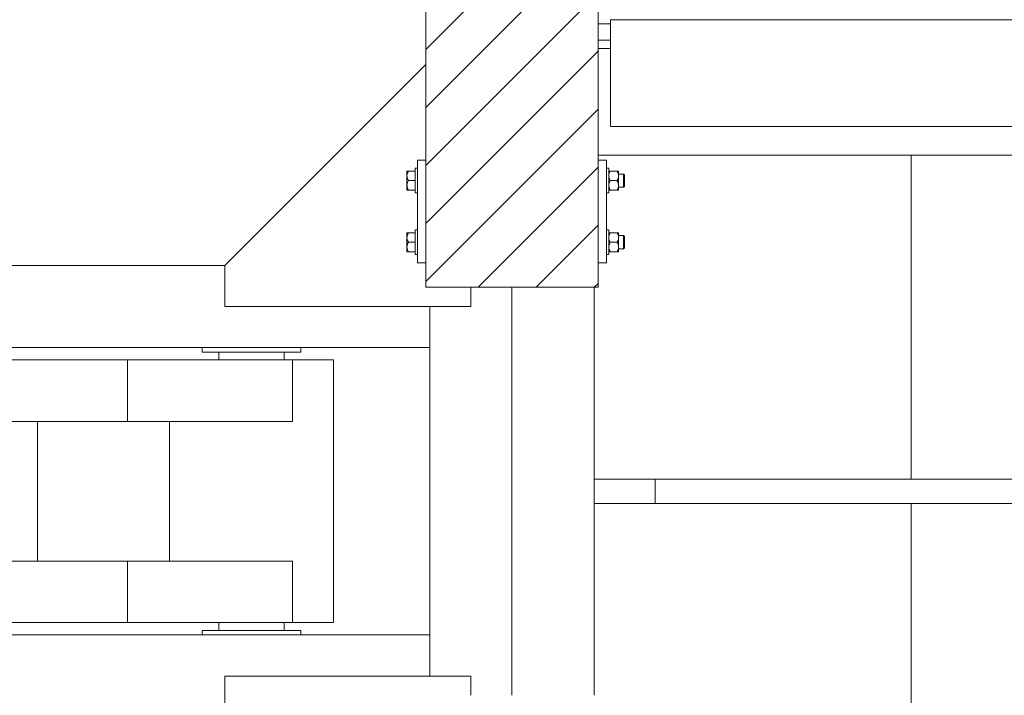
# Model space of a CAD drawing. Header units: millimetres. Extents: x -1413 to 6997, y -739331 to -733391.
# Tile 36 of 47: x 5525 to 5765, y -735552 to -735387. Entities that reach past the tile are written whole.
import ezdxf

# ---------------------------------------------------------------- set-up
doc = ezdxf.new("R2010")
doc.units = ezdxf.units.MM
doc.header["$MEASUREMENT"] = 0
for name, color, linetype, lineweight in [('Side Cradle Blocks', 7, 'Continuous', 0), ('Side Cradle Hydraulic Arm Support', 7, 'Continuous', 0), ('Side Cradle Stbd', 7, 'Continuous', 0), ('Side Cradle Tower Rail Frame', 7, 'Continuous', 0), ('Side Slip Cradle Stbd', 7, 'Continuous', 0)]:
    doc.layers.add(name, color=color, linetype=linetype, lineweight=lineweight)

# ---------------------------------------------------------------- blocks, each defined once
blk = doc.blocks.new('*U103')
at = {"layer": 'Side Cradle Hydraulic Arm Support', "color": 7, "linetype": 'Continuous', "lineweight": 0}
for p, q in [((-174.9890305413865, -1059.440342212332), (-174.9890305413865, 1359.465325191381)), ((175.0109694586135, 1359.465325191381), (175.0109694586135, -1059.440342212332)), ((-174.9889944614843, 1201.965289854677), (-170.1643245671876, 1201.965324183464)), ((170.1862635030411, 1201.965324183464), (175.0109333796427, 1201.965289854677)), ((-160.000441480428, 1191.965327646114), (-160.000441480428, 990.9141499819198)), ((-160.000441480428, 1191.965327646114), (-85.00044148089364, 1191.965327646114)), ((-85.00044148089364, 1191.965327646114), (-85.00044148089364, 990.9141499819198)), ((85.02238039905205, 990.9141499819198), (85.02238039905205, 1191.965327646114)), ((85.02238039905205, 1191.965327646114), (160.0223803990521, 1191.965327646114)), ((160.0223803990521, 990.9141499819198), (160.0223803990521, 1191.965327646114)), ((-160.0004775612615, 1181.964660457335), (-169.677583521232, 1181.964665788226)), ((-160.0004775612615, 1181.842186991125), (-169.677583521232, 1181.83900418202)), ((-169.677583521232, 1181.838918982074), (-160.0004775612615, 1181.842083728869)), ((169.6995224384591, 1181.964478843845), (160.0224164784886, 1181.964484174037)), ((169.6995224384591, 1181.950625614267), (160.0224164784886, 1181.947442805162)), ((169.6995585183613, 1181.950264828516), (169.6995585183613, 1181.950625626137)), ((160.0223803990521, 1169.558460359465), (160.0220196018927, 1169.55141357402)), ((160.0223803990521, 1103.696984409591), (160.0223803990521, 1141.965327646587)), ((-274.9890305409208, 1109.465289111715), (-274.9890305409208, 316.6850334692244)), ((-169.677583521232, 1101.980425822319), (-160.0004775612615, 1101.98356400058)), ((-160.0004775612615, 1101.966213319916), (-169.677583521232, 1101.966210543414)), ((169.6995224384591, 1102.090569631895), (160.0224164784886, 1102.08744931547)), ((160.0224164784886, 1102.087343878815), (169.6995224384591, 1102.090482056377)), ((169.6995224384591, 1101.966307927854), (160.0224164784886, 1101.966305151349)), ((-170.7800019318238, 1081.965362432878), (-174.9889944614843, 1081.965495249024)), ((-169.7809386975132, 1081.965330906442), (-170.7270460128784, 1081.965360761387)), ((-169.6776196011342, 1081.965327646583), (-169.724510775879, 1081.965329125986)), ((-169.6776196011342, 1081.965327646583), (-169.6776196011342, 1086.532555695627)), ((169.6995585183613, 1081.965327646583), (169.6995585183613, 1086.532555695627)), ((169.7464496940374, 1081.965329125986), (169.6995585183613, 1081.965327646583)), ((170.7489849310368, 1081.965360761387), (169.8028776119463, 1081.965330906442)), ((175.0109333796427, 1081.965495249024), (170.8019408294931, 1081.965362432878)), ((85.02234431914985, 1041.965327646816), (-85.00040540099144, 1041.965327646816)), ((-160.000441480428, 990.9141499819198), (-160.000441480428, -1009.440339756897)), ((-160.000441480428, 990.9141499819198), (-85.00044148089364, 990.9141499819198)), ((-85.00044148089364, 990.9141499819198), (-85.00044148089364, -1009.440339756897)), ((85.02238039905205, -968.7071967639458), (85.02238039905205, 990.9141499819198)), ((160.0223803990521, 990.9141499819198), (85.02238039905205, 990.9141499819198)), ((160.0223803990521, 990.9141490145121), (160.0223803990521, -1009.440339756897)), ((-160.0000806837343, 938.1203694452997), (-160.000441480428, 938.1182538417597)), ((160.0220196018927, 938.1203694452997), (160.0223803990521, 938.1182538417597)), ((85.02238039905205, 881.2928032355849), (-85.00044148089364, 881.2928032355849))]:
    blk.add_line(p, q, dxfattribs=at)
at = {"layer": 'Side Cradle Hydraulic Arm Support', "color": 7, "linetype": 'Continuous', "lineweight": 0, "ltscale": 0.2000032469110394, "flags": 128}
for points in [[(-248.4889944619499, 1409.465325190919), (-224.9890305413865, 1409.465325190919), (-224.9890305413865, 1109.465325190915), (-274.9890305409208, 1109.465325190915), (-519.9889944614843, 1354.465289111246)], [(248.510933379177, 1409.465325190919), (225.0109694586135, 1409.465325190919), (225.0109694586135, 1109.465325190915), (275.0109694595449, 1109.465325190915), (520.010933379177, 1354.465289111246)]]:
    blk.add_lwpolyline(points, dxfattribs=at)
at = {"layer": 'Side Cradle Hydraulic Arm Support', "color": 7, "linetype": 'Continuous', "lineweight": 0, "flags": 128}
for points in [[(-160.000441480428, 1241.965327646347), (160.0223803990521, 1241.965327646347), (160.0223803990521, 1234.353280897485), (160.0223803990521, 1212.676005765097), (160.0223803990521, 1191.96536372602)], [(-160.000441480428, 1191.965430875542), (-160.000441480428, 1212.676005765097), (-160.000441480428, 1234.353280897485), (-160.000441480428, 1241.965327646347)], [(-169.7759792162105, 1201.965326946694), (-169.6776196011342, 1201.96532764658), (-169.6776196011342, 1197.398099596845), (-169.6776196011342, 1184.391734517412), (-169.6776196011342, 1164.926333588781), (-169.6776196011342, 1141.965327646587), (-169.6776196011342, 1119.004321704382), (-169.6776196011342, 1099.538920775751), (-169.6776196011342, 1086.532555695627)], [(169.6995585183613, 1086.532555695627), (169.6995585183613, 1099.538920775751), (169.6995585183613, 1119.004321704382), (169.6995585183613, 1141.965327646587), (169.6995585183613, 1164.926333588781), (169.6995585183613, 1184.391734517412), (169.6995585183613, 1197.398099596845), (169.6995585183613, 1201.96532764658), (169.797918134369, 1201.965326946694)]]:
    blk.add_lwpolyline(points, dxfattribs=at)
blk = doc.blocks.new('*U101')
at = {"layer": 'Side Cradle Stbd', "color": 7, "linetype": 'Continuous', "lineweight": 0, "ltscale": 0.2000032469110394, "xscale": 0.2000032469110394, "yscale": 0.2000032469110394, "zscale": 0.2000032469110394, "rotation": 270}
blk.add_blockref('*U103', (-291.8877289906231, 489.9519285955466), dxfattribs=at)
blk = doc.blocks.new('*U59')
at = {"linetype": 'Continuous', "lineweight": 0}
h = blk.add_hatch(dxfattribs=at)
h.set_pattern_fill('HATCH', color=30, style=0, pattern_type=2)
h.set_pattern_definition([(45, (2857.832427, 949.7665800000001), (-7.071067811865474, 7.071067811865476), [])])
h.paths.add_polyline_path([(2874.366115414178, 939.501044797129), (2874.366115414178, 940.7077024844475), (2874.366115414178, 966.708124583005), (2874.366115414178, 968.7081570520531), (2874.366115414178, 972.7082219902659), (2874.366115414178, 974.5016130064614), (2874.366115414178, 1004.502100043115), (2874.366115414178, 1010.473893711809), (2874.366115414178, 1038.502652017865), (2863.422558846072, 1038.502652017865), (2853.36577448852, 1038.502652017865), (2843.308990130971, 1038.502652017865), (2832.365433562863, 1038.502652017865), (2832.365433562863, 1010.473893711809), (2832.365433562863, 1004.502100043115), (2832.365433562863, 974.5016130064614), (2832.365433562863, 962.801415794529), (2832.365433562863, 939.501044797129), (2832.365433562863, 914.5006389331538), (2832.365433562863, 908.5005415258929), (2843.365612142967, 908.5005415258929), (2853.36577448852, 908.5005415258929), (2873.366099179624, 908.5005415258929), (2874.366115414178, 908.5005415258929), (2874.366115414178, 914.5006389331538)])
at = {"color": 30, "linetype": 'Continuous', "lineweight": 0, "flags": 128}
blk.add_lwpolyline([(2832.365433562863, 974.5016130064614), (2832.365433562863, 962.801415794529), (2832.365433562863, 939.501044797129), (2832.365433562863, 914.5006389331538), (2832.365433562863, 908.5005415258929), (2843.365612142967, 908.5005415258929), (2853.36577448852, 908.5005415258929), (2873.366099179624, 908.5005415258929), (2874.366115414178, 908.5005415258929), (2874.366115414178, 914.5006389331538), (2874.366115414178, 939.501044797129), (2874.366115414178, 939.501044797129), (2874.366115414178, 940.7077024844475), (2874.366115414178, 966.708124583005), (2874.366115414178, 968.7081570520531), (2874.366115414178, 972.7082219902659), (2874.366115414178, 974.5016130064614)], dxfattribs=at)
at = {"layer": 'Side Cradle Blocks', "color": 7, "linetype": 'Continuous', "lineweight": 0}
for p, q in [((2832.365433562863, 908.5005415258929), (2832.365433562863, 1038.502652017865)), ((2874.366115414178, 1038.502652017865), (2874.366115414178, 908.5005415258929)), ((2832.365426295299, 939.501044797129), (2830.365401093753, 939.501044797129)), ((2830.365401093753, 939.501044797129), (2830.365401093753, 914.5006389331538)), ((2874.366122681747, 939.501044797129), (2876.366147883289, 939.501044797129)), ((2876.366147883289, 939.501044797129), (2876.366147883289, 914.5006389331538)), ((2827.765431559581, 936.701364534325), (2827.765358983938, 936.6795924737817)), ((2827.765358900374, 936.6795525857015), (2827.765431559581, 936.6359467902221)), ((2827.765358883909, 935.6592914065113), (2827.765358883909, 936.2725020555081)), ((2827.765431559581, 936.2476493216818), (2827.765358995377, 936.2724639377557)), ((2827.921990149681, 936.8176191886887), (2828.123746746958, 936.8176191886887)), ((2827.927066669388, 936.3903425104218), (2828.123746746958, 936.8176191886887)), ((2828.123746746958, 936.8176191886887), (2829.765384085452, 936.8176191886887)), ((2876.966164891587, 936.681742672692), (2876.966230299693, 936.7013645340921)), ((2877.009873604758, 936.0508850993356), (2876.966164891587, 935.659356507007)), ((2876.966230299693, 936.1115997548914), (2876.966224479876, 936.1009968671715)), ((2877.122788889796, 936.8176191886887), (2877.324545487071, 936.8176191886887)), ((2878.999377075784, 936.8176191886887), (2877.324545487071, 936.8176191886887)), ((2878.999377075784, 936.8176191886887), (2879.196057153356, 936.3903425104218)), ((2879.357764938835, 936.8176191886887), (2879.322813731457, 936.8176191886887)), ((2879.357764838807, 936.6795924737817), (2879.357692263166, 936.701364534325)), ((2879.357692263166, 936.111599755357), (2879.357698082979, 936.1009968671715)), ((2879.357764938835, 935.6592914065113), (2879.357764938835, 936.2725020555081)), ((2827.765358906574, 935.6591202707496), (2827.765431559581, 935.1105182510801)), ((2827.765358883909, 933.3426358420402), (2827.765358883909, 934.0939032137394)), ((2827.765431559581, 933.891408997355), (2827.765358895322, 933.3427220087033)), ((2828.123746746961, 934.5009636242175), (2827.915386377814, 934.9325792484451)), ((2827.927066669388, 934.0736869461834), (2828.123746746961, 934.5009636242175)), ((2828.123746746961, 934.5009636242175), (2829.765383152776, 934.5009636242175)), ((2829.765391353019, 933.3528946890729), (2829.765391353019, 934.5009636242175)), ((2877.009873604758, 933.7342295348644), (2876.966164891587, 933.3427009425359)), ((2877.116185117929, 934.9325792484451), (2877.324545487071, 934.5009636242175)), ((2877.324545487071, 934.5009636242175), (2878.999377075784, 934.5009636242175)), ((2878.999377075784, 934.5009636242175), (2879.196057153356, 934.0736869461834)), ((2879.221445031, 934.9609743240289), (2879.33281234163, 935.3640341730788)), ((2879.357764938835, 935.6592914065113), (2879.357764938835, 934.9080240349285)), ((2880.566216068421, 933.3695744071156), (2880.566216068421, 933.8886601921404)), ((2880.766219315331, 933.5109980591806), (2880.766219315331, 933.96519812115)), ((2827.765358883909, 932.1843080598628), (2827.765358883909, 932.3223647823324)), ((2827.765431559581, 932.300562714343), (2827.765358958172, 932.3223425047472)), ((2827.813518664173, 932.1843080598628), (2827.765358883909, 932.1843080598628)), ((2828.123746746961, 932.1843080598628), (2827.915386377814, 932.6159236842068)), ((2829.76538408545, 932.1843080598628), (2828.123746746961, 932.1843080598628)), ((2876.966230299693, 932.300562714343), (2876.966164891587, 932.3201845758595)), ((2877.014317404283, 932.1843080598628), (2876.966164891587, 932.1843080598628)), ((2876.966224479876, 932.90093038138), (2876.966230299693, 932.8903274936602)), ((2877.116185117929, 932.6159236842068), (2877.324545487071, 932.1843080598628)), ((2877.324545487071, 932.1843080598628), (2878.999377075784, 932.1843080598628)), ((2879.201133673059, 932.1843080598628), (2878.999377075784, 932.1843080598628)), ((2879.201133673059, 932.1843080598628), (2879.208800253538, 932.1843080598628)), ((2879.221445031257, 932.644318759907), (2879.332812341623, 933.0473786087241)), ((2879.357692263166, 932.8903274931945), (2879.357698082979, 932.90093038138)), ((2879.357692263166, 932.300562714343), (2879.357764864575, 932.3223425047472)), ((2879.357764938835, 933.3426358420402), (2879.357764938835, 932.729425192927)), ((2827.765358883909, 921.8173756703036), (2827.765358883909, 921.679318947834)), ((2827.813518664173, 921.8173756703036), (2827.765358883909, 921.8173756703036)), ((2827.765358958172, 921.6793412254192), (2827.765431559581, 921.7011210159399)), ((2828.123746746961, 921.8173756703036), (2827.915386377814, 921.3857600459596)), ((2829.76538408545, 921.8173756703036), (2828.123746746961, 921.8173756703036)), ((2877.014317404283, 921.8173756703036), (2876.966164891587, 921.8173756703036)), ((2876.966230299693, 921.7011210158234), (2876.966164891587, 921.681499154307)), ((2877.116185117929, 921.3857600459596), (2877.324545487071, 921.8173756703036)), ((2877.324545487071, 921.8173756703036), (2878.999377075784, 921.8173756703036)), ((2878.999377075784, 921.8173756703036), (2879.201133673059, 921.8173756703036)), ((2879.201133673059, 921.8173756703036), (2879.208800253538, 921.8173756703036)), ((2879.357692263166, 921.7011210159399), (2879.357764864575, 921.6793412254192)), ((2827.765358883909, 920.6590478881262), (2827.765358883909, 919.9077805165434)), ((2827.765358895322, 920.6589617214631), (2827.765431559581, 920.1102747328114)), ((2828.123746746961, 919.5007201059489), (2827.915386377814, 919.0691044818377)), ((2827.927066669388, 919.927996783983), (2828.123746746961, 919.5007201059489)), ((2828.123746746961, 919.5007201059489), (2829.765383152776, 919.5007201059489)), ((2829.765391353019, 920.6487890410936), (2829.765391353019, 919.5007201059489)), ((2877.009873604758, 920.267454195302), (2876.966164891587, 920.6589827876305)), ((2876.966230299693, 921.1113562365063), (2876.966224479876, 921.1007533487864)), ((2877.116185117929, 919.0691044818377), (2877.324545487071, 919.5007201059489)), ((2877.324545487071, 919.5007201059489), (2878.999377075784, 919.5007201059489)), ((2878.999377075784, 919.5007201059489), (2879.196057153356, 919.927996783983)), ((2879.221445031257, 921.3573649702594), (2879.332812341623, 920.9543051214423)), ((2879.357698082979, 921.1007533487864), (2879.357692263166, 921.1113562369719)), ((2879.357764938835, 920.6590478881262), (2879.357764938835, 921.2722585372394)), ((2880.566216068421, 920.6321093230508), (2880.566216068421, 920.1130235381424)), ((2880.766219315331, 920.4906856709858), (2880.766219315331, 920.0364856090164)), ((2827.765431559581, 918.8911654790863), (2827.765358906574, 918.3425634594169)), ((2827.765358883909, 918.3423923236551), (2827.765358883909, 917.7291816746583)), ((2827.765358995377, 917.7292197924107), (2827.765431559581, 917.7540344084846)), ((2827.765431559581, 917.3657369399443), (2827.765358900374, 917.3221311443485)), ((2827.765431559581, 917.3003191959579), (2827.765358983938, 917.3220912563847)), ((2827.921990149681, 917.1840645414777), (2828.123746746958, 917.1840645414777)), ((2827.927066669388, 917.6113412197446), (2828.123746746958, 917.1840645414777)), ((2828.123746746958, 917.1840645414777), (2829.765384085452, 917.1840645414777)), ((2877.009873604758, 917.9507986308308), (2876.966164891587, 918.3423272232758)), ((2876.966230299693, 917.3003191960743), (2876.966164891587, 917.3199410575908)), ((2876.966224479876, 917.9006868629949), (2876.966230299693, 917.890083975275)), ((2877.122788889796, 917.1840645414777), (2877.324545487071, 917.1840645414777)), ((2878.999377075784, 917.1840645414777), (2877.324545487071, 917.1840645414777)), ((2878.999377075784, 917.1840645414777), (2879.196057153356, 917.6113412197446)), ((2879.221445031, 919.0407094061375), (2879.33281234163, 918.6376495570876)), ((2879.357764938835, 917.1840645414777), (2879.322813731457, 917.1840645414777)), ((2879.357698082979, 917.9006868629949), (2879.357692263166, 917.8900839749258)), ((2879.357692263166, 917.3003191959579), (2879.357764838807, 917.3220912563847)), ((2879.357764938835, 918.3423923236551), (2879.357764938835, 919.0936596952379)), ((2879.357764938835, 918.3423923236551), (2879.357764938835, 917.7291816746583)), ((2830.365401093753, 914.5006389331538), (2832.365426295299, 914.5006389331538)), ((2876.366147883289, 914.5006389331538), (2874.366122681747, 914.5006389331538)), ((2874.366115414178, 908.5005415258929), (2832.365433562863, 908.5005415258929))]:
    blk.add_line(p, q, dxfattribs=at)
at = {"layer": 'Side Cradle Blocks', "color": 7, "linetype": 'Continuous', "lineweight": 0, "flags": 128}
for points in [[(2827.921990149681, 936.8176191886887), (2827.914747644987, 936.8176191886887), (2827.800310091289, 936.8176191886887), (2827.765358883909, 936.8176191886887), (2827.765358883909, 936.6795624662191), (2827.765358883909, 936.2725020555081)], [(2827.927066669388, 936.3903425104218), (2827.866727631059, 936.2592592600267), (2827.809074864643, 936.0508850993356), (2827.765358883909, 935.6592914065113), (2827.771684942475, 935.5109237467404), (2827.79031148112, 935.3640341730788), (2827.90167879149, 934.9609743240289), (2827.915386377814, 934.9325792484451)], [(2829.765391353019, 934.5009636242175), (2829.765391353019, 935.6490325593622), (2829.765391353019, 936.6223184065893), (2829.76539135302, 937.2726472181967), (2829.76539135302, 937.5010123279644), (2830.365393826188, 937.5010123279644)], [(2876.366155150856, 937.5010123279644), (2876.966157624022, 937.5010123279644), (2876.966157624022, 937.2726472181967), (2876.96615762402, 936.6223184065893), (2876.96615762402, 935.6490325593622), (2876.96615762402, 934.5009636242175), (2876.96615762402, 933.3528946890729), (2876.96615762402, 932.3796088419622), (2876.96615762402, 931.7292800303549), (2876.96615762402, 931.5009149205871), (2876.366155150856, 931.5009149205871)], [(2877.122788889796, 936.8176191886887), (2877.115546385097, 936.8176191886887), (2877.001108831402, 936.8176191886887), (2876.966164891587, 936.8176191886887)], [(2877.009873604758, 936.0508850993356), (2877.067526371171, 936.2592592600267), (2877.127865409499, 936.3903425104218), (2877.324545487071, 936.8176191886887)], [(2878.999377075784, 936.8176191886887), (2879.201133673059, 936.8176191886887), (2879.208376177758, 936.8176191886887), (2879.322813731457, 936.8176191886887)], [(2879.196057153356, 936.3903425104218), (2879.256396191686, 936.2592592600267), (2879.314048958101, 936.0508850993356), (2879.357764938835, 935.6592914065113), (2879.351438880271, 935.5109237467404), (2879.33281234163, 935.3640341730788)], [(2879.357764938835, 936.8176191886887), (2879.357764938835, 936.6795624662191), (2879.357764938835, 936.2725020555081)], [(2879.357772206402, 936.1009895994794), (2880.566216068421, 936.1009895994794), (2880.766219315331, 935.9009863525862), (2880.766219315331, 935.7944159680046), (2880.766219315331, 935.4909291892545), (2880.766219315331, 935.0367291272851), (2880.766219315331, 934.5009636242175), (2880.766219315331, 933.96519812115)], [(2880.566216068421, 936.1009895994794), (2880.566216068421, 935.9791948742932), (2880.566216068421, 935.6323528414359), (2880.566216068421, 935.1132670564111), (2880.566216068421, 934.5009636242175), (2880.566216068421, 933.8886601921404)], [(2827.765358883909, 935.6592914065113), (2827.765358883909, 934.9080240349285), (2827.765358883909, 934.0939032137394)], [(2827.927066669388, 934.0736869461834), (2827.866727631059, 933.942603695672), (2827.809074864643, 933.7342295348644), (2827.765358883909, 933.3426358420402), (2827.771684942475, 933.1942681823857), (2827.79031148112, 933.0473786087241), (2827.90167879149, 932.6443187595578), (2827.915386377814, 932.6159236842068)], [(2877.116185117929, 934.9325792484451), (2877.102477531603, 934.9609743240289), (2876.991110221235, 935.3640341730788), (2876.972483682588, 935.5109237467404), (2876.966164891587, 935.6591209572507)], [(2877.009873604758, 933.7342295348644), (2877.067526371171, 933.942603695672), (2877.127865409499, 934.0736869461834), (2877.324545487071, 934.5009636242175)], [(2879.221445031, 934.9609743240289), (2879.207737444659, 934.9325792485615), (2878.999377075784, 934.5009636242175)], [(2879.196057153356, 934.0736869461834), (2879.256396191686, 933.942603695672), (2879.314048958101, 933.7342295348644), (2879.357764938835, 933.3426358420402), (2879.351438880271, 933.1942681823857), (2879.332812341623, 933.0473786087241)], [(2879.357764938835, 933.3426358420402), (2879.357764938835, 934.0939032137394), (2879.357764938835, 934.9080240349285)], [(2827.765358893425, 933.3427076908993), (2827.765358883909, 933.3426358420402), (2827.765358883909, 932.729425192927), (2827.765358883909, 932.3223647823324)], [(2827.813518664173, 932.1843080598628), (2827.914323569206, 932.1843080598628), (2827.921990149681, 932.1843080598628), (2828.123746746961, 932.1843080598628)], [(2830.365393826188, 931.5009149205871), (2829.765391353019, 931.5009149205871), (2829.765391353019, 931.7292800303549), (2829.765391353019, 932.3796088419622), (2829.765391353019, 933.3528946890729)], [(2877.116185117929, 932.6159236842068), (2877.102477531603, 932.6443187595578), (2876.991110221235, 933.0473786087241), (2876.972483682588, 933.1942681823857), (2876.966164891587, 933.3424653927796)], [(2877.014317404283, 932.1843080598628), (2877.115122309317, 932.1843080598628), (2877.122788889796, 932.1843080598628), (2877.324545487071, 932.1843080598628)], [(2879.221445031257, 932.644318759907), (2879.207737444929, 932.6159236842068), (2878.999377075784, 932.1843080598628)], [(2879.357764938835, 932.729425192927), (2879.357764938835, 932.3223647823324), (2879.357764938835, 932.1843080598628), (2879.309605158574, 932.1843080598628), (2879.208800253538, 932.1843080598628)], [(2880.766219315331, 933.5109980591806), (2880.766219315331, 933.2075112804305), (2880.766219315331, 933.1009408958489), (2880.566216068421, 932.9009376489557), (2879.357772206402, 932.9009376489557)], [(2880.566216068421, 933.3695744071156), (2880.566216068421, 933.0227323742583), (2880.566216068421, 932.9009376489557)], [(2827.765358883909, 921.679318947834), (2827.765358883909, 921.2722585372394), (2827.765358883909, 920.6590478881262), (2827.765358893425, 920.6589760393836)], [(2828.123746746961, 921.8173756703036), (2827.921990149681, 921.8173756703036), (2827.914323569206, 921.8173756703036), (2827.813518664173, 921.8173756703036)], [(2829.765391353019, 920.6487890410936), (2829.765391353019, 921.6220748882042), (2829.765391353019, 922.2724036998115), (2829.765391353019, 922.5007688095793), (2830.365393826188, 922.5007688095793)], [(2876.366155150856, 922.5007688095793), (2876.96615762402, 922.5007688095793), (2876.96615762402, 922.2724036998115), (2876.96615762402, 921.6220748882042), (2876.96615762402, 920.6487890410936), (2876.96615762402, 919.5007201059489), (2876.96615762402, 918.3526511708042), (2876.96615762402, 917.3793653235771), (2876.966157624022, 916.7290365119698), (2876.966157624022, 916.5006714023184), (2876.366155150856, 916.5006714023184)], [(2877.324545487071, 921.8173756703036), (2877.122788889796, 921.8173756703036), (2877.115122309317, 921.8173756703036), (2877.014317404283, 921.8173756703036)], [(2878.999377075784, 921.8173756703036), (2879.207737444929, 921.3857600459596), (2879.221445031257, 921.3573649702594)], [(2879.208800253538, 921.8173756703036), (2879.309605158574, 921.8173756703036), (2879.357764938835, 921.8173756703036), (2879.357764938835, 921.679318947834), (2879.357764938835, 921.2722585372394)], [(2827.915386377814, 921.3857600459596), (2827.90167879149, 921.3573649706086), (2827.79031148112, 920.9543051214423), (2827.771684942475, 920.8074155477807), (2827.765358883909, 920.6590478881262), (2827.809074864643, 920.267454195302), (2827.866727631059, 920.0590800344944), (2827.927066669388, 919.927996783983)], [(2827.765358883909, 919.9077805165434), (2827.765358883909, 919.0936596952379), (2827.765358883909, 918.3423923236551)], [(2830.365393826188, 916.5006714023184), (2829.76539135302, 916.5006714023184), (2829.76539135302, 916.7290365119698), (2829.765391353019, 917.3793653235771), (2829.765391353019, 918.3526511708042), (2829.765391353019, 919.5007201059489)], [(2876.966164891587, 920.6592183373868), (2876.972483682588, 920.8074155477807), (2876.991110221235, 920.9543051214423), (2877.102477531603, 921.3573649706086), (2877.116185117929, 921.3857600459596)], [(2877.324545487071, 919.5007201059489), (2877.127865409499, 919.927996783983), (2877.067526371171, 920.0590800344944), (2877.009873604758, 920.267454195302)], [(2878.999377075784, 919.5007201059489), (2879.207737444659, 919.0691044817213), (2879.221445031, 919.0407094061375)], [(2879.332812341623, 920.9543051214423), (2879.351438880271, 920.8074155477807), (2879.357764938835, 920.6590478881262), (2879.314048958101, 920.267454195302), (2879.256396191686, 920.0590800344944), (2879.196057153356, 919.927996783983)], [(2879.357764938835, 919.0936596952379), (2879.357764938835, 919.9077805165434), (2879.357764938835, 920.6590478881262)], [(2879.357772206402, 921.1007460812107), (2880.566216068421, 921.1007460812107), (2880.766219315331, 920.9007428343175), (2880.766219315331, 920.7941724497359), (2880.766219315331, 920.4906856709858)], [(2880.766219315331, 920.0364856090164), (2880.766219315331, 919.5007201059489), (2880.766219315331, 918.9649546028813), (2880.766219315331, 918.5107545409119), (2880.766219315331, 918.2072677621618), (2880.766219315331, 918.1006973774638), (2880.566216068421, 917.900694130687), (2879.357772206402, 917.900694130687)], [(2880.566216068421, 921.1007460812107), (2880.566216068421, 920.9789513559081), (2880.566216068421, 920.6321093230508)], [(2880.566216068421, 920.1130235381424), (2880.566216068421, 919.5007201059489), (2880.566216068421, 918.8884166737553), (2880.566216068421, 918.3693308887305), (2880.566216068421, 918.0224888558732), (2880.566216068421, 917.900694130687)], [(2827.915386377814, 919.0691044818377), (2827.90167879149, 919.0407094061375), (2827.79031148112, 918.6376495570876), (2827.771684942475, 918.490759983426), (2827.765358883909, 918.3423923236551), (2827.809074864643, 917.9507986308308), (2827.866727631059, 917.7424244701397), (2827.927066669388, 917.6113412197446)], [(2827.765358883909, 917.7291816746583), (2827.765358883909, 917.3221212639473), (2827.765358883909, 917.1840645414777), (2827.800310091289, 917.1840645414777), (2827.914747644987, 917.1840645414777), (2827.921990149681, 917.1840645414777)], [(2876.966164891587, 918.3425627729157), (2876.972483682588, 918.490759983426), (2876.991110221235, 918.6376495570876), (2877.102477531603, 919.0407094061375), (2877.116185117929, 919.0691044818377)], [(2876.966164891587, 917.1840645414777), (2877.001108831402, 917.1840645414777), (2877.115546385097, 917.1840645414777), (2877.122788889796, 917.1840645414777)], [(2877.324545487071, 917.1840645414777), (2877.127865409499, 917.6113412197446), (2877.067526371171, 917.7424244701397), (2877.009873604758, 917.9507986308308)], [(2879.322813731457, 917.1840645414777), (2879.208376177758, 917.1840645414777), (2879.201133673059, 917.1840645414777), (2878.999377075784, 917.1840645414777)], [(2879.33281234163, 918.6376495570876), (2879.351438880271, 918.490759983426), (2879.357764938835, 918.3423923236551), (2879.314048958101, 917.9507986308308), (2879.256396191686, 917.7424244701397), (2879.196057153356, 917.6113412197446)], [(2879.357764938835, 917.7291816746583), (2879.357764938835, 917.3221212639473), (2879.357764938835, 917.1840645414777)]]:
    blk.add_lwpolyline(points, dxfattribs=at)
at = {"layer": 'Side Cradle Hydraulic Arm Support', "color": 7, "linetype": 'Continuous', "lineweight": 0}
for p, q in [((2833.365449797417, 893.8003028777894), (2833.365449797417, 903.8004579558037)), ((2833.365449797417, 813.7990113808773), (2833.365449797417, 823.7991664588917))]:
    blk.add_line(p, q, dxfattribs=at)
at = {"layer": 'Side Cradle Hydraulic Arm Support', "color": 7, "linetype": 'Continuous', "lineweight": 0, "ltscale": 0.2000032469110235, "flags": 128}
for points in [[(2843.365612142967, 908.5005342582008), (2843.365612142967, 903.8004652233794), (2783.364638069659, 903.8004652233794), (2783.364638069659, 913.8006275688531), (2832.365426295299, 962.801415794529)], [(2843.365612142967, 809.0989350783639), (2843.365612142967, 813.7990041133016), (2783.364638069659, 813.7990041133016), (2783.364638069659, 803.798841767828), (2832.365426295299, 754.798053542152)]]:
    blk.add_lwpolyline(points, dxfattribs=at)
at = {"layer": 'Side Cradle Stbd', "color": 7, "linetype": 'Continuous', "lineweight": 0}
for p, q in [((2853.36577448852, 809.0989350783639), (2853.36577448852, 908.5005342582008)), ((2873.366099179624, 908.5005342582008), (2873.366099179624, 809.0989350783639)), ((2833.365449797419, 893.8003028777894), (2833.365449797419, 823.7991664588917))]:
    blk.add_line(p, q, dxfattribs=at)
at = {"layer": 'Side Cradle Tower Rail Frame', "color": 7, "linetype": 'Continuous', "lineweight": 0}
for p, q in [((2877.36615685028, 972.7082219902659), (2874.366122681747, 972.7082219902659)), ((2933.126881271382, 973.7082382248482), (2877.366164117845, 973.7082382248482)), ((2877.366164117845, 973.7082382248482), (2877.366164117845, 947.7078161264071)), ((3656.350499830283, 973.7082382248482), (2933.126881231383, 973.7082382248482)), ((2877.36474879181, 968.7081570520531), (2874.366122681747, 968.7081570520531)), ((2877.36474879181, 968.7081570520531), (2877.366156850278, 968.7081570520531)), ((2877.366156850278, 966.708124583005), (2874.366122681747, 966.708124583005)), ((2877.366164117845, 947.7078161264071), (2933.126881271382, 947.7078161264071)), ((2933.126881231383, 947.7078161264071), (3656.350499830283, 947.7078161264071)), ((2874.366122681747, 940.7077024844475), (2933.126881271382, 940.7077024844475)), ((2933.126881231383, 940.7077024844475), (3263.37243065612, 940.7077024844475)), ((2950.655801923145, 940.7076952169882), (2950.655801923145, 861.7997906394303)), ((2888.289816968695, 861.7997833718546), (2873.366099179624, 861.7997833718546)), ((2933.126881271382, 861.7997833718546), (2888.289816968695, 861.7997833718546)), ((2888.289816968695, 855.7996859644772), (2888.289816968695, 861.7997833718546)), ((3113.646925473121, 861.7997833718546), (2933.126881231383, 861.7997833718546)), ((2873.366099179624, 855.7996859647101), (2888.289816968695, 855.7996859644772)), ((2888.289816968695, 855.7996859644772), (2933.126881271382, 855.7996859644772)), ((2933.126881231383, 855.7996859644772), (3113.646925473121, 855.7996859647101)), ((2950.655801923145, 855.799678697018), (2950.655801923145, 776.8917741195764))]:
    blk.add_line(p, q, dxfattribs=at)
at = {"layer": 'Side Cradle Stbd', "color": 7, "linetype": 'Continuous', "lineweight": 0, "ltscale": 0.2000032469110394}
blk.add_blockref('*U101', (2853.355699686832, 368.8500000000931), dxfattribs=at)

msp = doc.modelspace()

# ---------------------------------------------------------------- block references
at = {"layer": 'Side Slip Cradle Stbd', "color": 7, "linetype": 'Continuous', "lineweight": 0}
msp.add_blockref('*U59', (2791.75, -736360.8500000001), dxfattribs=at)

doc.saveas('drawing.dxf')
